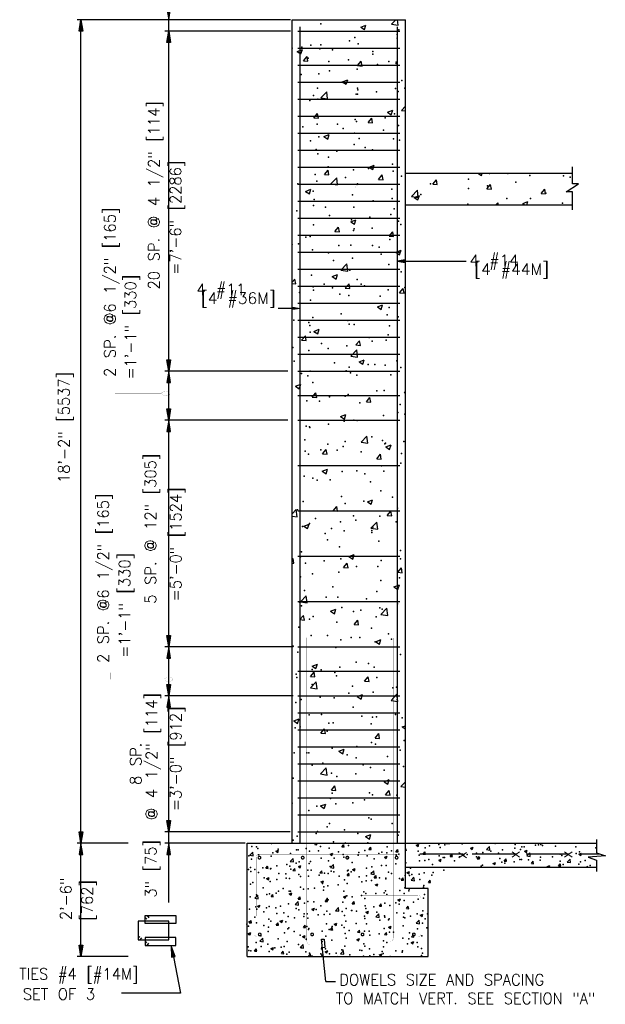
# Model space of a CAD drawing. Extents: x 0 to 354, y 0 to 250.
# Tile 4 of 7: x 136 to 201, y 86 to 194. Entities that reach past the tile are written whole.
import ezdxf
from ezdxf.enums import TextEntityAlignment as Align

# ---------------------------------------------------------------- set-up
doc = ezdxf.new("R2010")
doc.units = 0
doc.header["$MEASUREMENT"] = 0
doc.layers.get('0').update_dxf_attribs({"linetype": 'CONTINUOUS'})
for name, color, linetype in [('DIM', 7, 'CONTINUOUS'), ('DWG-LINES', 7, 'CONTINUOUS'), ('HATCH', 7, 'CONTINUOUS'), ('REBAR', 7, 'CONTINUOUS'), ('SYMBOLS', 7, 'CONTINUOUS'), ('TEXT', 7, 'CONTINUOUS')]:
    doc.layers.add(name, color=color, linetype=linetype)
doc.styles.add('TXT_SHX', font='txt.shx')

# ---------------------------------------------------------------- blocks, each defined once
blk = doc.blocks.new('TIE_1')
at = {"layer": 'DWG-LINES', "color": 7, "linetype": 'CONTINUOUS'}
for points in [[(2.483, 7.3281), (2.0542, 7.7971), (2.0542, 8.2704), (2.7203, 8.2704), (10.1815, 8.2704), (10.1815, 6.1836), (2.0542, 6.1836), (2.0542, 7.3128), (2.0542, 8.2704), (2.5676, 8.2704), (2.9984, 7.7125)], [(0.6614, 2.7862), (0.2326, 2.3172), (0.2326, 1.844), (0.8988, 1.844), (2.8879, 1.844), (8.3599, 1.844), (8.3599, 6.8311), (0.2326, 6.8311), (0.2326, 4.0648), (0.2326, 2.8016), (0.2326, 1.844), (0.746, 1.844), (1.1768, 2.4018)], [(2.483, 1.3469), (2.0542, 0.878), (2.0542, 0.4047), (2.7203, 0.4047), (10.1815, 0.4047), (10.1815, 2.4914), (2.0542, 2.4914), (2.0542, 1.3623), (2.0542, 0.4047), (2.5676, 0.4047), (2.9984, 0.9625)]]:
    blk.add_lwpolyline(points, dxfattribs=at)
blk = doc.blocks.new('REBAR')
at = {"color": 7, "linetype": 'CONTINUOUS', "const_width": 0.01378}
blk.add_lwpolyline([(-0.014553, 0, 1), (0.014553, 0, 1)], format="xyb", close=True, dxfattribs=at)

msp = doc.modelspace()

# ---------------------------------------------------------------- hatches: boundary and pattern name
at = {"layer": 'DIM', "linetype": 'CONTINUOUS'}
for points in [[(153.12, 195.41), (152.71, 195.41), (152.91, 194.16)], [(143.44, 192.92), (143.02, 192.92), (143.23, 194.17)], [(153.12, 191.67), (152.71, 191.67), (152.91, 192.92)], [(152.71, 156.68), (153.12, 156.68), (152.91, 155.43)], [(152.71, 154.18), (153.12, 154.18), (152.91, 155.43)], [(152.71, 151.26), (153.12, 151.26), (152.91, 150.01)], [(152.71, 148.76), (153.12, 148.76), (152.91, 150.01)], [(152.71, 126.27), (153.12, 126.27), (152.91, 125.02)], [(152.71, 123.77), (153.12, 123.77), (152.91, 125.02)], [(152.71, 120.85), (153.12, 120.85), (152.91, 119.6)], [(152.71, 118.35), (153.12, 118.35), (152.91, 119.6)], [(152.71, 105.85), (153.12, 105.85), (152.91, 104.6)], [(143.02, 104.6), (143.44, 104.6), (143.23, 103.35)], [(143.02, 102.1), (143.44, 102.1), (143.23, 103.35)], [(152.71, 102.1), (153.12, 102.1), (152.91, 103.35)], [(143.02, 92.11), (143.44, 92.11), (143.23, 90.86)]]:
    msp.add_hatch(color=7, dxfattribs=at).paths.add_polyline_path(points)
at = {"layer": 'TEXT', "linetype": 'CONTINUOUS'}
for points in [[(178.97, 167.41), (178.97, 167.69), (178.14, 167.55)], [(166.58, 162.2), (166.58, 162.48), (167.41, 162.34)], [(153.23, 90.76), (153.63, 90.84), (153.19, 92.03)]]:
    msp.add_hatch(color=7, dxfattribs=at).paths.add_polyline_path(points)

# ---------------------------------------------------------------- linework, layer by layer
at = {"layer": 'DIM', "color": 7, "linetype": 'CONTINUOUS'}
for p, q in [((152.91, 192.92), (152.91, 198.68)), ((153.69, 194.17), (142.81, 194.17)), ((143.23, 104.19), (143.23, 194.17)), ((166.34, 194.17), (152.5, 194.17)), ((166.34, 192.92), (152.5, 192.92)), ((152.91, 156.26), (152.91, 192.92)), ((166.06, 155.43), (152.5, 155.43)), ((152.91, 150.01), (152.91, 155.43)), ((166.06, 150.01), (152.5, 150.01)), ((166.06, 150.01), (152.5, 150.01)), ((152.91, 125.85), (152.91, 149.18)), ((166.63, 125.02), (152.5, 125.02)), ((166.06, 125.02), (152.5, 125.02)), ((152.91, 119.6), (152.91, 125.02)), ((166.06, 119.6), (152.5, 119.6)), ((166.63, 119.6), (152.5, 119.6)), ((152.91, 105.44), (152.91, 118.77)), ((166.31, 104.6), (152.5, 104.6)), ((159.6, 104.6), (152.5, 104.6)), ((152.91, 96.82), (152.91, 104.6)), ((148.45, 103.35), (142.81, 103.35)), ((143.23, 90.86), (143.23, 103.35)), ((161.36, 103.35), (152.5, 103.35)), ((148.45, 90.86), (142.81, 90.86))]:
    msp.add_line(p, q, dxfattribs=at)
for points in [[(153.12, 195.41), (152.71, 195.41), (152.91, 194.16)], [(143.44, 192.92), (143.02, 192.92), (143.23, 194.17)], [(153.12, 191.67), (152.71, 191.67), (152.91, 192.92)], [(152.71, 156.68), (153.12, 156.68), (152.91, 155.43)], [(152.71, 154.18), (153.12, 154.18), (152.91, 155.43)], [(152.71, 151.26), (153.12, 151.26), (152.91, 150.01)], [(152.71, 148.76), (153.12, 148.76), (152.91, 150.01)], [(152.71, 126.27), (153.12, 126.27), (152.91, 125.02)], [(152.71, 123.77), (153.12, 123.77), (152.91, 125.02)], [(152.71, 120.85), (153.12, 120.85), (152.91, 119.6)], [(152.71, 118.35), (153.12, 118.35), (152.91, 119.6)], [(152.71, 105.85), (153.12, 105.85), (152.91, 104.6)], [(143.02, 104.6), (143.44, 104.6), (143.23, 103.35)], [(143.02, 102.1), (143.44, 102.1), (143.23, 103.35)], [(152.71, 102.1), (153.12, 102.1), (152.91, 103.35)], [(143.02, 92.11), (143.44, 92.11), (143.23, 90.86)]]:
    msp.add_lwpolyline(points, close=True, dxfattribs=at)
at = {"layer": 'DWG-LINES', "color": 7, "linetype": 'CONTINUOUS'}
for p, q in [((166.55, 103.35), (166.55, 194.17)), ((166.55, 194.17), (179.05, 194.17)), ((179.05, 177.25), (197.47, 177.25)), ((179.05, 173.76), (197.47, 173.76)), ((161.56, 103.35), (200.19, 103.35)), ((161.56, 90.86), (161.56, 103.35)), ((179.05, 100.72), (200.13, 100.72))]:
    msp.add_line(p, q, dxfattribs=at)
msp.add_lwpolyline([(161.56, 90.86), (181.54, 90.86), (181.54, 98.35), (179.05, 98.35), (179.05, 176.38), (179.05, 194.17)], dxfattribs=at)
at = {"layer": 'HATCH', "color": 7, "linetype": 'CONTINUOUS'}
for p, q in [((174.1, 193.37), (174.68, 193.59)), ((174.1, 193.37), (174.51, 193.09)), ((174.51, 193.09), (174.68, 193.59)), ((177.49, 193.68), (177.96, 194.16)), ((177.49, 193.68), (178.24, 193.56)), ((178.24, 193.56), (178.17, 194.16)), ((167.1, 190.68), (167.68, 190.9)), ((167.1, 190.68), (167.51, 190.4)), ((167.51, 190.4), (167.68, 190.9)), ((167.78, 189.63), (168.18, 190.11)), ((168.28, 189.59), (168.18, 190.11)), ((167.78, 189.63), (168.28, 189.59)), ((173.76, 189.11), (174.16, 189.59)), ((173.76, 189.11), (174.25, 189.07)), ((174.25, 189.07), (174.16, 189.59)), ((172.07, 187.33), (172.66, 187.55)), ((172.07, 187.33), (172.49, 187.05)), ((172.49, 187.05), (172.66, 187.55)), ((169.71, 185.56), (170.36, 186.24)), ((170.45, 185.44), (170.36, 186.24)), ((169.71, 185.56), (170.45, 185.44)), ((178.6, 184.18), (179.03, 184.63)), ((168.94, 183.37), (169.34, 183.84)), ((169.43, 183.32), (169.34, 183.84)), ((177.05, 183.97), (177.63, 184.2)), ((177.05, 183.97), (177.46, 183.69)), ((177.46, 183.69), (177.63, 184.2)), ((178.6, 184.18), (179.03, 184.11)), ((168.94, 183.37), (169.43, 183.32)), ((174.91, 182.84), (175.31, 183.32)), ((174.91, 182.84), (175.41, 182.8)), ((175.41, 182.8), (175.31, 183.32)), ((170.04, 181.28), (170.63, 181.51)), ((170.46, 181), (170.63, 181.51)), ((170.04, 181.28), (170.46, 181)), ((175.02, 177.93), (175.6, 178.15)), ((175.43, 177.65), (175.6, 178.15)), ((170.09, 177.1), (170.49, 177.58)), ((170.09, 177.1), (170.59, 177.05)), ((170.59, 177.05), (170.49, 177.58)), ((175.02, 177.93), (175.43, 177.65)), ((176.07, 176.57), (176.47, 177.05)), ((176.57, 176.53), (176.47, 177.05)), ((187.02, 177.24), (187.41, 176.98)), ((187.41, 176.98), (187.49, 177.24)), ((170.81, 176.06), (171.46, 176.74)), ((170.81, 176.06), (171.55, 175.95)), ((171.55, 175.95), (171.46, 176.74)), ((176.07, 176.57), (176.57, 176.53)), ((182.05, 176.05), (182.45, 176.53)), ((182.05, 176.05), (182.54, 176.01)), ((182.54, 176.01), (182.45, 176.53)), ((188.02, 175.53), (188.42, 176.01)), ((188.52, 175.49), (188.42, 176.01)), ((168.02, 175.24), (168.6, 175.47)), ((168.02, 175.24), (168.43, 174.96)), ((168.43, 174.96), (168.6, 175.47)), ((179.7, 174.69), (180.35, 175.36)), ((180.44, 174.57), (180.35, 175.36)), ((188.02, 175.53), (188.52, 175.49)), ((194, 175.01), (194.4, 175.49)), ((194, 175.01), (194.5, 174.96)), ((194.5, 174.96), (194.4, 175.48)), ((179.7, 174.69), (180.44, 174.57)), ((179.99, 174.58), (180.57, 174.8)), ((179.99, 174.58), (180.41, 174.3)), ((180.41, 174.3), (180.57, 174.8)), ((189.02, 173.75), (189.24, 173.98)), ((189.27, 173.75), (189.25, 173.98)), ((191.97, 173.91), (192.55, 174.13)), ((191.97, 173.91), (192.2, 173.75)), ((192.42, 173.75), (192.55, 174.13)), ((172.99, 171.89), (173.57, 172.11)), ((172.99, 171.89), (173.4, 171.61)), ((173.41, 171.61), (173.57, 172.11)), ((171.25, 170.83), (171.65, 171.31)), ((171.25, 170.83), (171.75, 170.79)), ((171.75, 170.79), (171.65, 171.31)), ((177.23, 170.31), (177.63, 170.79)), ((177.72, 170.26), (177.63, 170.79)), ((166.54, 169.41), (166.57, 169.42)), ((166.54, 169.32), (166.57, 169.42)), ((177.23, 170.31), (177.72, 170.26)), ((177.96, 168.53), (178.55, 168.76)), ((177.96, 168.53), (178.38, 168.25)), ((178.38, 168.25), (178.55, 168.76)), ((171.92, 166.57), (172.57, 167.25)), ((171.92, 166.57), (172.66, 166.45)), ((172.66, 166.45), (172.57, 167.25)), ((166.54, 165.22), (166.83, 165.56)), ((166.54, 165.08), (166.93, 165.04)), ((166.93, 165.04), (166.83, 165.56)), ((170.96, 165.85), (171.55, 166.07)), ((170.96, 165.85), (171.38, 165.57)), ((171.38, 165.57), (171.55, 166.07)), ((172.4, 164.56), (172.81, 165.04)), ((172.4, 164.56), (172.9, 164.52)), ((172.9, 164.52), (172.81, 165.04)), ((178.38, 164.04), (178.78, 164.52)), ((178.38, 164.04), (178.88, 164)), ((178.88, 164), (178.78, 164.52)), ((175.94, 162.49), (176.52, 162.72)), ((175.94, 162.49), (176.35, 162.21)), ((176.35, 162.21), (176.52, 162.72)), ((168.94, 159.8), (169.52, 160.03)), ((168.94, 159.8), (169.35, 159.52)), ((169.35, 159.52), (169.52, 160.03)), ((167.58, 158.82), (167.99, 159.3)), ((167.58, 158.82), (168.08, 158.78)), ((168.08, 158.78), (167.99, 159.3)), ((173.56, 158.3), (173.96, 158.77)), ((174.06, 158.25), (173.96, 158.77)), ((173.02, 157.07), (173.67, 157.75)), ((173.56, 158.3), (174.06, 158.25)), ((173.76, 156.96), (173.67, 157.75)), ((173.02, 157.07), (173.76, 156.96)), ((173.91, 156.45), (174.49, 156.67)), ((173.91, 156.45), (174.32, 156.17)), ((174.32, 156.17), (174.49, 156.67)), ((166.91, 153.76), (167.49, 153.99)), ((166.91, 153.76), (167.32, 153.48)), ((167.32, 153.48), (167.49, 153.99)), ((178.88, 153.09), (179.03, 153.15)), ((168.74, 152.55), (169.14, 153.03)), ((168.74, 152.55), (169.24, 152.51)), ((169.24, 152.51), (169.14, 153.03)), ((174.72, 152.03), (175.12, 152.51)), ((175.22, 151.98), (175.12, 152.51)), ((178.88, 153.09), (179.03, 152.99)), ((174.72, 152.03), (175.22, 151.99)), ((171.88, 150.41), (172.47, 150.63)), ((171.88, 150.41), (172.3, 150.13)), ((172.3, 150.13), (172.47, 150.63)), ((174.13, 147.58), (174.77, 148.25)), ((174.87, 147.46), (174.77, 148.25)), ((169.9, 146.28), (170.3, 146.76)), ((170.4, 146.24), (170.3, 146.76)), ((174.13, 147.58), (174.87, 147.46)), ((176.86, 147.05), (177.44, 147.28)), ((176.86, 147.05), (177.27, 146.77)), ((177.27, 146.77), (177.44, 147.28)), ((169.9, 146.28), (170.4, 146.24)), ((175.87, 145.76), (176.27, 146.24)), ((175.87, 145.76), (176.37, 145.72)), ((176.37, 145.72), (176.27, 146.24)), ((169.85, 144.37), (170.44, 144.59)), ((170.27, 144.09), (170.44, 144.59)), ((169.85, 144.37), (170.27, 144.09)), ((174.83, 141.01), (175.41, 141.23)), ((175.24, 140.73), (175.41, 141.23)), ((166.54, 139.67), (166.99, 140.14)), ((167.08, 139.35), (166.99, 140.14)), ((171.05, 140.02), (171.45, 140.5)), ((171.55, 139.97), (171.45, 140.5)), ((174.83, 141.01), (175.24, 140.73)), ((166.54, 139.43), (167.08, 139.35)), ((171.05, 140.02), (171.55, 139.97)), ((177.03, 139.49), (177.43, 139.97)), ((177.03, 139.49), (177.53, 139.45)), ((177.53, 139.45), (177.43, 139.97)), ((167.83, 138.32), (168.41, 138.55)), ((167.83, 138.32), (168.24, 138.04)), ((168.24, 138.04), (168.41, 138.55)), ((175.23, 138.08), (175.88, 138.76)), ((175.23, 138.08), (175.97, 137.97)), ((175.97, 137.97), (175.88, 138.76)), ((166.54, 134.63), (166.63, 134.75)), ((166.73, 134.23), (166.63, 134.75)), ((172.8, 134.97), (173.38, 135.19)), ((172.8, 134.97), (173.22, 134.69)), ((173.22, 134.69), (173.38, 135.19)), ((166.54, 134.25), (166.73, 134.23)), ((172.21, 133.75), (172.61, 134.23)), ((172.21, 133.75), (172.71, 133.71)), ((172.71, 133.71), (172.61, 134.23)), ((178.19, 133.23), (178.59, 133.71)), ((178.68, 133.18), (178.59, 133.71)), ((178.19, 133.23), (178.68, 133.18)), ((177.77, 131.61), (178.36, 131.84)), ((177.77, 131.61), (178.19, 131.33)), ((178.19, 131.33), (178.36, 131.84)), ((167.44, 129.97), (168.09, 130.64)), ((168.18, 129.85), (168.09, 130.64)), ((167.44, 129.97), (168.18, 129.85)), ((176.33, 128.59), (176.98, 129.26)), ((177.08, 128.47), (176.98, 129.26)), ((167.39, 128.01), (167.79, 128.48)), ((167.89, 127.96), (167.79, 128.48)), ((170.77, 128.93), (171.36, 129.15)), ((170.77, 128.93), (171.19, 128.65)), ((171.19, 128.65), (171.36, 129.15)), ((176.33, 128.59), (177.08, 128.47)), ((167.39, 128.01), (167.89, 127.96)), ((173.37, 127.48), (173.77, 127.96)), ((173.37, 127.48), (173.86, 127.44)), ((173.86, 127.44), (173.77, 127.96)), ((175.75, 125.57), (176.33, 125.8)), ((175.75, 125.57), (176.16, 125.29)), ((176.16, 125.29), (176.33, 125.8)), ((168.75, 122.88), (169.33, 123.11)), ((168.75, 122.88), (169.16, 122.61)), ((169.16, 122.61), (169.33, 123.11)), ((168.55, 121.74), (168.95, 122.22)), ((168.55, 121.74), (169.04, 121.69)), ((169.04, 121.69), (168.95, 122.22)), ((174.52, 121.22), (174.92, 121.69)), ((175.02, 121.17), (174.92, 121.69)), ((168.55, 120.47), (169.2, 121.15)), ((169.29, 120.36), (169.2, 121.15)), ((174.52, 121.22), (175.02, 121.17)), ((168.55, 120.47), (169.29, 120.36)), ((173.72, 119.53), (174.3, 119.75)), ((173.72, 119.53), (174.13, 119.25)), ((174.13, 119.25), (174.3, 119.75)), ((177.44, 119.09), (178.09, 119.77)), ((178.18, 118.98), (178.09, 119.77)), ((177.44, 119.09), (178.18, 118.98)), ((166.72, 116.84), (167.3, 117.07)), ((166.72, 116.84), (167.13, 116.56)), ((167.13, 116.56), (167.3, 117.07)), ((178.69, 116.18), (179.03, 116.31)), ((169.7, 115.47), (170.1, 115.95)), ((169.7, 115.47), (170.2, 115.43)), ((170.2, 115.43), (170.1, 115.95)), ((175.68, 114.95), (176.08, 115.43)), ((176.18, 114.9), (176.08, 115.43)), ((178.69, 116.18), (179.03, 115.95)), ((175.68, 114.95), (176.18, 114.9)), ((171.69, 113.49), (172.28, 113.71)), ((171.69, 113.49), (172.11, 113.21)), ((172.11, 113.21), (172.28, 113.71)), ((169.65, 110.98), (170.3, 111.65)), ((169.65, 110.98), (170.39, 110.86)), ((170.39, 110.86), (170.3, 111.65)), ((176.67, 110.13), (177.25, 110.36)), ((176.67, 110.13), (177.08, 109.85)), ((177.08, 109.85), (177.25, 110.36)), ((178.54, 109.6), (179.03, 110.11)), ((170.86, 109.2), (171.26, 109.68)), ((170.86, 109.2), (171.36, 109.16)), ((171.36, 109.16), (171.26, 109.68)), ((176.83, 108.68), (177.24, 109.16)), ((176.83, 108.68), (177.33, 108.64)), ((177.33, 108.64), (177.24, 109.16)), ((178.54, 109.6), (179.03, 109.52)), ((169.66, 107.45), (170.25, 107.67)), ((170.08, 107.17), (170.25, 107.67)), ((169.66, 107.45), (170.08, 107.17)), ((174.64, 104.09), (175.22, 104.32)), ((175.05, 103.81), (175.22, 104.32)), ((169.03, 103.2), (169.15, 103.34)), ((169.03, 103.2), (169.27, 103.18)), ((169.27, 103.18), (169.24, 103.34)), ((172.01, 102.94), (172.21, 103.18)), ((172.26, 102.91), (172.21, 103.18)), ((172.35, 103.34), (172.41, 103.41)), ((172.43, 103.34), (172.41, 103.41)), ((174.4, 103.34), (174.43, 103.33)), ((174.43, 103.33), (174.43, 103.34)), ((174.64, 104.09), (175.05, 103.81)), ((180.21, 103.13), (180.5, 103.25)), ((180.42, 102.99), (180.5, 103.25)), ((183.54, 103.33), (183.56, 103.34)), ((183.54, 103.33), (183.91, 103.27)), ((183.91, 103.27), (183.9, 103.34)), ((161.86, 102.03), (162.19, 102.36)), ((162.23, 101.97), (162.19, 102.36)), ((164.73, 102.46), (165.03, 102.57)), ((164.73, 102.46), (164.94, 102.32)), ((164.94, 102.32), (165.03, 102.57)), ((170.72, 102.12), (171.01, 102.24)), ((170.72, 102.12), (170.93, 101.98)), ((170.93, 101.98), (171.01, 102.23)), ((172.01, 102.94), (172.26, 102.91)), ((175, 102.67), (175.2, 102.91)), ((175, 102.67), (175.25, 102.65)), ((175.25, 102.65), (175.2, 102.91)), ((177.99, 102.41), (178.19, 102.65)), ((177.99, 102.41), (178.24, 102.39)), ((178.24, 102.39), (178.19, 102.65)), ((180.21, 103.13), (180.42, 102.99)), ((180.98, 102.15), (181.18, 102.39)), ((180.98, 102.15), (181.23, 102.13)), ((181.23, 102.13), (181.18, 102.39)), ((183.97, 101.89), (184.17, 102.13)), ((184.21, 101.87), (184.17, 102.13)), ((186.2, 102.8), (186.49, 102.91)), ((186.2, 102.8), (186.4, 102.66)), ((186.4, 102.66), (186.49, 102.91)), ((187.99, 102.64), (188.31, 102.97)), ((187.99, 102.64), (188.36, 102.58)), ((188.36, 102.58), (188.31, 102.97)), ((192.18, 102.47), (192.47, 102.58)), ((192.18, 102.47), (192.39, 102.33)), ((192.39, 102.33), (192.47, 102.58)), ((192.43, 101.95), (192.76, 102.28)), ((192.81, 101.89), (192.76, 102.28)), ((198.17, 102.13), (198.46, 102.24)), ((198.17, 102.13), (198.38, 101.99)), ((198.38, 101.99), (198.46, 102.24)), ((161.86, 102.03), (162.23, 101.97)), ((166.31, 101.34), (166.63, 101.67)), ((166.31, 101.34), (166.68, 101.28)), ((166.68, 101.28), (166.63, 101.67)), ((176.71, 101.79), (177, 101.9)), ((176.71, 101.79), (176.92, 101.65)), ((176.92, 101.65), (177, 101.9)), ((182.7, 101.46), (182.99, 101.57)), ((182.7, 101.46), (182.9, 101.32)), ((182.9, 101.32), (182.99, 101.57)), ((183.97, 101.89), (184.21, 101.87)), ((186.95, 101.63), (187.15, 101.87)), ((186.95, 101.63), (187.2, 101.61)), ((187.2, 101.61), (187.15, 101.87)), ((188.68, 101.12), (188.97, 101.23)), ((188.68, 101.12), (188.89, 100.98)), ((188.89, 100.98), (188.97, 101.23)), ((189.94, 101.37), (190.14, 101.61)), ((189.94, 101.37), (190.19, 101.35)), ((190.19, 101.35), (190.14, 101.61)), ((192.43, 101.95), (192.81, 101.89)), ((192.93, 101.11), (193.13, 101.35)), ((192.93, 101.11), (193.18, 101.08)), ((193.18, 101.08), (193.13, 101.35)), ((195.92, 100.84), (196.12, 101.08)), ((196.17, 100.82), (196.12, 101.08)), ((196.88, 101.26), (197.21, 101.6)), ((196.88, 101.26), (197.25, 101.2)), ((197.25, 101.2), (197.21, 101.6)), ((163.63, 100.59), (163.83, 100.83)), ((163.63, 100.59), (163.88, 100.56)), ((163.88, 100.56), (163.83, 100.83)), ((166.62, 100.33), (166.82, 100.56)), ((166.62, 100.33), (166.86, 100.3)), ((166.86, 100.3), (166.82, 100.56)), ((167.22, 100.78), (167.51, 100.89)), ((167.22, 100.78), (167.43, 100.64)), ((167.43, 100.64), (167.51, 100.89)), ((169.6, 100.06), (169.8, 100.3)), ((169.6, 100.06), (169.85, 100.04)), ((169.85, 100.04), (169.8, 100.3)), ((170.76, 100.65), (171.08, 100.98)), ((170.76, 100.65), (171.13, 100.59)), ((171.13, 100.59), (171.08, 100.98)), ((172.59, 99.8), (172.79, 100.04)), ((172.84, 99.78), (172.79, 100.04)), ((173.21, 100.45), (173.5, 100.56)), ((173.21, 100.45), (173.42, 100.31)), ((173.42, 100.31), (173.5, 100.56)), ((175.2, 99.96), (175.53, 100.3)), ((175.2, 99.96), (175.57, 99.9)), ((175.57, 99.9), (175.53, 100.3)), ((179.2, 100.11), (179.49, 100.22)), ((179.2, 100.11), (179.4, 99.97)), ((179.4, 99.97), (179.49, 100.22)), ((194.67, 100.79), (194.96, 100.9)), ((194.67, 100.79), (194.79, 100.71)), ((194.9, 100.71), (194.96, 100.9)), ((195.92, 100.84), (196.17, 100.82)), ((199.01, 100.71), (199.11, 100.82)), ((199.13, 100.71), (199.11, 100.82)), ((163.72, 99.44), (164.01, 99.55)), ((163.72, 99.44), (163.93, 99.3)), ((163.93, 99.3), (164.01, 99.55)), ((169.71, 99.1), (170, 99.21)), ((169.71, 99.1), (169.91, 98.96)), ((169.92, 98.96), (170, 99.21)), ((172.59, 99.8), (172.84, 99.78)), ((175.58, 99.54), (175.78, 99.78)), ((175.58, 99.54), (175.83, 99.52)), ((175.69, 98.77), (175.99, 98.88)), ((175.83, 99.52), (175.78, 99.78)), ((175.9, 98.63), (175.99, 98.88)), ((178.57, 99.28), (178.77, 99.52)), ((178.57, 99.28), (178.82, 99.26)), ((178.82, 99.26), (178.77, 99.52)), ((179.65, 99.27), (179.97, 99.61)), ((179.65, 99.27), (180.02, 99.21)), ((180.02, 99.21), (179.97, 99.61)), ((181.56, 99.02), (181.76, 99.26)), ((181.56, 99.02), (181.8, 99)), ((181.8, 99), (181.76, 99.26)), ((166.21, 97.76), (166.5, 97.87)), ((166.21, 97.76), (166.41, 97.62)), ((166.41, 97.62), (166.5, 97.87)), ((175.69, 98.77), (175.9, 98.63)), ((162.42, 97.28), (162.74, 97.62)), ((162.42, 97.28), (162.79, 97.22)), ((162.79, 97.22), (162.74, 97.62)), ((164.21, 97.45), (164.41, 97.69)), ((164.21, 97.45), (164.45, 97.43)), ((164.45, 97.43), (164.41, 97.69)), ((166.86, 96.59), (167.19, 96.93)), ((167.19, 97.19), (167.39, 97.43)), ((167.19, 97.19), (167.44, 97.17)), ((167.23, 96.53), (167.19, 96.93)), ((167.44, 97.17), (167.39, 97.43)), ((170.18, 96.93), (170.38, 97.17)), ((170.18, 96.93), (170.43, 96.91)), ((170.43, 96.91), (170.38, 97.17)), ((172.19, 97.42), (172.49, 97.54)), ((172.19, 97.42), (172.4, 97.29)), ((172.4, 97.29), (172.49, 97.54)), ((173.17, 96.67), (173.37, 96.91)), ((173.17, 96.67), (173.42, 96.65)), ((173.42, 96.65), (173.37, 96.91)), ((178.18, 97.09), (178.47, 97.2)), ((178.18, 97.09), (178.39, 96.95)), ((178.39, 96.95), (178.47, 97.2)), ((162.71, 96.41), (163, 96.53)), ((162.71, 96.41), (162.91, 96.28)), ((162.91, 96.28), (163, 96.53)), ((166.86, 96.59), (167.23, 96.53)), ((168.69, 96.08), (168.99, 96.19)), ((168.69, 96.08), (168.9, 95.94)), ((168.9, 95.94), (168.99, 96.19)), ((171.31, 95.9), (171.63, 96.24)), ((171.31, 95.9), (171.68, 95.84)), ((171.68, 95.84), (171.63, 96.24)), ((174.68, 95.75), (174.97, 95.86)), ((174.68, 95.75), (174.89, 95.61)), ((174.89, 95.61), (174.97, 95.86)), ((176.16, 96.41), (176.36, 96.65)), ((176.16, 96.41), (176.41, 96.39)), ((176.41, 96.39), (176.36, 96.65)), ((179.15, 96.15), (179.35, 96.39)), ((179.15, 96.15), (179.39, 96.12)), ((179.39, 96.12), (179.35, 96.39)), ((161.79, 94.58), (162, 94.82)), ((161.79, 94.58), (162.04, 94.56)), ((162.04, 94.56), (162, 94.82)), ((164.78, 94.32), (164.98, 94.56)), ((165.03, 94.3), (164.98, 94.56)), ((165.19, 94.74), (165.49, 94.85)), ((165.19, 94.74), (165.4, 94.6)), ((165.4, 94.6), (165.49, 94.85)), ((171.18, 94.4), (171.47, 94.52)), ((171.39, 94.26), (171.47, 94.52)), ((175.75, 95.21), (176.08, 95.55)), ((175.75, 95.21), (176.13, 95.15)), ((176.13, 95.15), (176.08, 95.55)), ((180.2, 94.52), (180.53, 94.86)), ((180.2, 94.52), (180.57, 94.46)), ((180.57, 94.46), (180.53, 94.86)), ((180.67, 95.41), (180.96, 95.53)), ((180.67, 95.41), (180.88, 95.27)), ((180.88, 95.27), (180.96, 95.53)), ((161.69, 93.39), (161.99, 93.51)), ((161.9, 93.25), (161.99, 93.51)), ((164.78, 94.32), (165.03, 94.3)), ((167.77, 94.06), (167.97, 94.3)), ((167.77, 94.06), (168.02, 94.04)), ((168.02, 94.04), (167.97, 94.3)), ((170.76, 93.8), (170.96, 94.04)), ((170.76, 93.8), (171.01, 93.78)), ((171.01, 93.77), (170.96, 94.04)), ((171.18, 94.4), (171.39, 94.26)), ((173.75, 93.54), (173.95, 93.77)), ((173.75, 93.54), (174, 93.51)), ((174, 93.51), (173.95, 93.77)), ((176.74, 93.27), (176.94, 93.51)), ((176.98, 93.25), (176.94, 93.51)), ((177.17, 94.07), (177.46, 94.18)), ((177.17, 94.07), (177.38, 93.93)), ((177.38, 93.93), (177.46, 94.18)), ((161.69, 93.39), (161.9, 93.25)), ((162.97, 92.53), (163.29, 92.87)), ((162.97, 92.53), (163.34, 92.47)), ((163.34, 92.47), (163.29, 92.87)), ((167.68, 93.06), (167.97, 93.17)), ((167.68, 93.06), (167.89, 92.92)), ((167.89, 92.92), (167.97, 93.17)), ((173.67, 92.73), (173.96, 92.84)), ((173.67, 92.73), (173.87, 92.59)), ((173.87, 92.59), (173.96, 92.84)), ((176.74, 93.27), (176.98, 93.25)), ((179.65, 92.39), (179.95, 92.51)), ((179.65, 92.39), (179.86, 92.25)), ((179.72, 93.01), (179.92, 93.25)), ((179.72, 93.01), (179.97, 92.99)), ((179.86, 92.25), (179.95, 92.5)), ((179.97, 92.99), (179.92, 93.25)), ((162.37, 91.45), (162.57, 91.69)), ((162.37, 91.45), (162.62, 91.43)), ((162.62, 91.43), (162.57, 91.69)), ((164.18, 91.72), (164.47, 91.83)), ((164.18, 91.72), (164.39, 91.58)), ((164.39, 91.58), (164.47, 91.83)), ((165.36, 91.19), (165.56, 91.43)), ((165.61, 91.16), (165.56, 91.43)), ((167.41, 91.84), (167.74, 92.18)), ((167.41, 91.84), (167.79, 91.78)), ((167.79, 91.78), (167.74, 92.18)), ((170.17, 91.38), (170.46, 91.5)), ((170.17, 91.38), (170.37, 91.24)), ((170.37, 91.24), (170.46, 91.49)), ((171.86, 91.15), (172.19, 91.49)), ((172.23, 91.09), (172.19, 91.49)), ((165.36, 91.19), (165.61, 91.16)), ((168.35, 90.92), (168.55, 91.16)), ((168.35, 90.92), (168.6, 90.9)), ((168.6, 90.9), (168.55, 91.16)), ((171.49, 90.85), (171.54, 90.9)), ((171.55, 90.85), (171.54, 90.9)), ((171.86, 91.15), (172.23, 91.09)), ((176.15, 91.05), (176.45, 91.16)), ((176.15, 91.05), (176.36, 90.91)), ((176.36, 90.91), (176.45, 91.16))]:
    msp.add_line(p, q, dxfattribs=at)
for p in [(169.69, 193.74), (178.13, 192.53), (178.3, 193.05), (167.62, 191.14), (168.58, 191.38), (169.71, 191.42), (172.87, 191.83), (173.44, 192.21), (173.8, 191.5), (178.12, 192.13), (166.55, 191.05), (169.59, 190.97), (171, 190.86), (175.43, 190.38), (175.44, 190.68), (168.3, 189.93), (170.58, 189.55), (172.75, 189.74), (175.94, 189.24), (177.2, 189.56), (178.02, 189.51), (178.02, 189.35), (167.52, 188.13), (169.49, 188.19), (170.67, 188.55), (173.69, 188.73), (178.62, 187.47), (168.9, 185.8), (169.34, 186.63), (173.59, 185.95), (173.74, 185.95), (173.76, 186.63), (173.79, 186.44), (175.83, 186.23), (177.92, 186.58), (178.23, 186.25), (178.98, 186.64), (168.48, 185.26), (169.38, 185.42), (177.82, 183.81), (169.28, 182.65), (171.55, 182.67), (173.49, 183.18), (173.64, 182.94), (176.79, 183.36), (178.27, 182.5), (167.72, 182.37), (172.16, 182.18), (173.41, 181.66), (176.61, 181.99), (168.55, 180.83), (169.47, 181.25), (173.39, 180.41), (173.92, 181.06), (177.72, 181.03), (178.37, 180.88), (169.18, 179.87), (169.36, 179.38), (171.45, 179.66), (174.6, 180.07), (175.41, 179.83), (170.55, 179), (177.62, 178.26), (169.08, 177.1), (170.51, 177.95), (173.29, 177.63), (174.95, 177.76), (177.67, 177.48), (188.3, 177.2), (190.33, 177.23), (167.17, 176.09), (169.25, 176.37), (172.41, 176.78), (173.73, 176.08), (178.59, 176.92), (181.79, 176.07), (186, 176.6), (191.22, 176.26), (192.74, 177.01), (196.49, 176.96), (197.19, 176.82), (168.87, 175.25), (173.19, 174.86), (177.52, 175.48), (180.72, 174.88), (185.98, 175.57), (188.07, 175.85), (194.51, 175.04), (168.98, 174.33), (175.48, 174.19), (177.56, 174.47), (185.9, 173.83), (190.23, 174.46), (192.83, 174.45), (196.38, 173.95), (167.06, 173.08), (168.88, 173.69), (170.22, 173.5), (173.33, 173.5), (177.41, 172.71), (177.78, 173.31), (170.64, 172.57), (173.09, 172.09), (175.09, 172.38), (178.25, 171.94), (178.53, 171.6), (168.88, 171.55), (173.29, 170.91), (173.39, 171.11), (175.37, 171.18), (167.23, 169.45), (168.03, 170.21), (168.53, 170.28), (177.31, 169.94), (168.78, 168.78), (170.53, 168.45), (171.67, 169.27), (172.99, 169.31), (175.39, 169.28), (176.12, 169.08), (171.1, 167.62), (173.18, 167.89), (176.34, 168.31), (172.88, 166.54), (177.21, 167.16), (178.57, 166.37), (168.68, 166), (173.71, 165.53), (167.36, 164.08), (168.85, 164.7), (168.9, 164.33), (170.05, 165.01), (170.99, 164.61), (174.14, 165.02), (174.5, 164.82), (177.11, 164.39), (178.95, 164.63), (168.57, 163.23), (171.81, 163.89), (172.78, 163.76), (176.26, 163.7), (177.22, 162.43), (166.71, 161.05), (168.39, 160.77), (168.8, 161.32), (171.95, 161.74), (172.68, 160.99), (177.01, 161.62), (178.22, 161.39), (168.47, 160.46), (168.51, 159.73), (172.84, 160.59), (173.36, 160.56), (177.29, 160.4), (175.02, 159.14), (175.36, 158.73), (176.91, 158.84), (177.11, 159.42), (166.61, 158.03), (168.37, 157.68), (169.76, 158.45), (170.5, 157.9), (172.58, 158.22), (166.77, 156.52), (178.07, 156.55), (168.53, 155.4), (171.22, 156.33), (172.48, 155.44), (172.83, 155.86), (174.92, 156.13), (175.67, 156.14), (176.81, 156.07), (178.54, 155.81), (167.57, 155.16), (168.27, 154.91), (172.97, 155.21), (173.68, 154.98), (177.42, 155.02), (168.82, 154.15), (175.88, 153.26), (176.7, 153.29), (168.17, 152.14), (169.56, 152.09), (170.64, 152.57), (172.38, 152.67), (172.73, 152.85), (174.01, 151.91), (178.46, 151.72), (172.28, 149.9), (173.34, 150.01), (173.69, 149.97), (176.6, 150.52), (178.2, 150.84), (178.95, 150.67), (168.07, 149.36), (168.45, 149.28), (168.48, 149.18), (170.53, 149.56), (167.94, 147.84), (175.34, 148.18), (176.5, 147.75), (169.69, 146.72), (170.48, 147.35), (171.5, 146.69), (172.17, 147.12), (172.39, 147.65), (176.76, 147.38), (176.83, 147.46), (178.84, 147.66), (167.97, 146.59), (168.34, 146.27), (174.14, 146.53), (178.59, 146.34), (176.4, 144.97), (178.52, 145.26), (167.86, 143.82), (168.8, 143.6), (169.31, 143.4), (170.73, 143.41), (172.07, 144.35), (173.66, 144.43), (174.57, 144.09), (176.65, 144.37), (175.18, 143.22), (171.97, 141.58), (176.3, 142.2), (177.62, 141.5), (167.11, 140.12), (167.76, 141.04), (172.38, 140.81), (174.46, 141.08), (178.17, 140.29), (169.11, 139.15), (173.32, 139.46), (176.2, 139.43), (167.66, 138.27), (168.46, 138.62), (170.86, 138.04), (171.87, 138.8), (173.55, 138.97), (175.42, 138.21), (178, 138.78), (170.18, 137.52), (172.27, 137.8), (175.31, 137.85), (175.31, 137.63), (170.45, 136.8), (171.77, 136.03), (176.1, 136.65), (167.45, 134.92), (167.56, 135.49), (171.9, 134.73), (173.23, 134.93), (178.49, 134.71), (178.5, 135.62), (167.99, 134.24), (170.08, 134.51), (173.63, 133.88), (176, 133.88), (176.34, 134.54), (167.46, 132.72), (168.78, 133.05), (171.67, 133.25), (178.39, 132.61), (171.04, 131.64), (176.3, 132.33), (167.89, 131.22), (170.27, 130.47), (171.57, 130.48), (175.89, 131.11), (167.36, 129.95), (167.58, 129.54), (172.03, 129.35), (174.72, 130.29), (176.2, 129.32), (178.15, 129.74), (168.85, 128.35), (173.29, 128.91), (174.11, 129.05), (175.79, 128.33), (176.48, 129.17), (167.26, 127.17), (168.43, 128.07), (171.47, 127.71), (175.29, 127.08), (168.62, 126.24), (170.43, 126.24), (173.06, 126.05), (174.01, 126.03), (177.16, 126.45), (166.66, 125.07), (171.36, 124.93), (171.92, 125.76), (175.69, 125.56), (177.51, 125.86), (167.16, 124.4), (178.47, 124.16), (171.81, 122.75), (173.61, 123.33), (174.97, 123.16), (175.59, 122.78), (166.99, 121.98), (168.75, 122.49), (169.73, 122.47), (171.26, 122.16), (171.44, 121.79), (167.05, 121.63), (168.75, 120.86), (173.2, 120.67), (175.89, 121.61), (178.04, 120.57), (172.78, 119.88), (175.49, 120.01), (177.65, 120.49), (166.95, 118.85), (167.54, 119.19), (169.62, 119.46), (171.16, 119.39), (178.13, 119.19), (168.41, 117.52), (169.78, 117.56), (173.27, 118.36), (174.23, 117.37), (177.93, 117.56), (170.59, 116.59), (171.06, 116.61), (175.26, 116.53), (175.39, 117.24), (175.85, 117.28), (178.68, 117.18), (166.85, 116.08), (167.43, 116.18), (170.4, 115.69), (175.29, 114.46), (175.74, 114.27), (178.9, 114.69), (166.75, 113.31), (168.16, 113.3), (168.39, 113.31), (170.96, 113.84), (172.61, 113.11), (173.66, 114), (178.44, 113.61), (168.73, 111.94), (169.92, 112.18), (173.59, 112.78), (174.37, 111.99), (177.06, 112.92), (170.86, 111.06), (173.55, 110.99), (175.18, 111.69), (176.7, 111.4), (178.81, 111.81), (166.65, 110.53), (171.46, 110.71), (170.95, 108.88), (175.08, 108.92), (175.4, 108.69), (178.1, 108.64), (166.55, 107.76), (170.76, 108.29), (171.36, 107.7), (173.24, 107.81), (174.51, 108.12), (168.38, 106.97), (169.27, 107.43), (170.65, 105.52), (174.98, 106.14), (175.24, 105.98), (177.58, 105.52), (169.17, 104.41), (169.33, 104.62), (170.38, 105.14), (172.32, 104.83), (173.78, 104.43), (164.26, 103.3), (166.64, 103.69), (167.08, 104.14), (171.09, 103.5), (172.28, 103.32), (174.88, 103.37), (178.22, 104.24), (182.73, 103.2), (185.29, 103.28), (188.93, 103.31), (191.15, 103.21), (193.98, 103.19), (162.09, 102.99), (162.6, 102.93), (162.76, 102.78), (164.4, 102.29), (164.98, 102.69), (166.34, 102.21), (167.03, 102.63), (167.2, 102.6), (168.07, 102.77), (168.45, 102.48), (169.43, 102.5), (169.65, 102.98), (170.61, 102.79), (171.65, 102.41), (172.15, 102.11), (172.75, 103.08), (173.88, 102.31), (174.57, 102.53), (176.1, 102.22), (176.43, 102.37), (176.97, 102.28), (177, 102.95), (177.48, 102.51), (178.32, 102.13), (179.05, 102.72), (179.11, 102.57), (180.43, 102.45), (181.21, 102.84), (181.69, 103.06), (182.86, 102.87), (183.38, 103.15), (185.84, 102.11), (186.88, 102.25), (187.57, 102.32), (188.46, 102.46), (189.31, 102.24), (189.73, 102.63), (191.09, 102.8), (191.74, 102.66), (191.87, 102.93), (192.14, 102.94), (193.37, 103.12), (193.71, 103.15), (194.17, 103.08), (195.6, 103.03), (196.09, 102.12), (197.82, 102.93), (197.87, 102.2), (198.23, 102.41), (200.05, 102.84), (161.77, 101.94), (162.04, 101.6), (162.82, 102.08), (164.21, 101.92), (166.97, 101.13), (167.29, 101.28), (168.4, 101.09), (168.55, 101.34), (169.72, 101.7), (170.56, 101.4), (171.18, 101.68), (172.23, 101.82), (172.7, 101.7), (173.14, 101.2), (173.8, 102.03), (174.81, 101.96), (175.57, 101.62), (177.96, 101.08), (178, 102.03), (179.06, 101.18), (180.55, 102.03), (180.59, 101.42), (181.16, 101.45), (181.63, 101.56), (182.77, 101.94), (183.21, 101.77), (183.33, 101.76), (184.45, 101.41), (185, 101.84), (185.46, 102.05), (186.88, 101.83), (187.22, 101.75), (189.44, 101.66), (189.68, 101.25), (190, 101.16), (191.04, 101.3), (191.67, 101.56), (191.82, 101.54), (192.62, 101.51), (193.89, 101.47), (193.93, 101.81), (195.25, 101.85), (196.12, 101.37), (196.29, 101.99), (196.43, 101.01), (198.18, 101.03), (198.34, 101.28), (198.86, 101.43), (161.72, 100.44), (161.95, 100.66), (161.99, 100.22), (162.43, 100.45), (162.82, 100.1), (163.3, 100.64), (164.16, 100.53), (164.17, 100.56), (164.86, 100.86), (165.05, 100), (165.85, 99.95), (165.93, 100.99), (166.29, 100.82), (166.39, 100.47), (168.28, 100.37), (168.62, 100.37), (170.09, 100.04), (170.51, 100.02), (170.71, 100.78), (170.84, 100.28), (171.13, 100.18), (172.65, 100.31), (172.71, 100.38), (173.06, 100.19), (174.75, 100.58), (175.29, 100.09), (175.34, 100.73), (176.38, 100.87), (176.92, 100.89), (177.16, 100.16), (177.51, 100), (179.59, 100.58), (180.54, 99.92), (181.11, 100.06), (182.02, 100.99), (182.11, 100.12), (183.28, 100.37), (187.37, 100.81), (187.52, 100.93), (196.04, 100.73), (199.41, 100.9), (161.94, 98.83), (162.2, 99), (163.43, 99.53), (164.1, 99.14), (164.83, 99.35), (165.88, 99.48), (166.24, 99.44), (167.27, 99.91), (167.46, 99.69), (168.35, 99.7), (169.5, 99.81), (169.88, 98.91), (171.72, 99.72), (172.31, 99.32), (172.6, 98.92), (173.94, 99.63), (174.24, 99.09), (174.7, 99.19), (174.73, 99.74), (175.29, 99.22), (176.17, 99.53), (176.86, 99.43), (176.87, 99.5), (178.39, 99.44), (179.01, 99.79), (179.49, 99.78), (179.74, 99.9), (180.62, 99.34), (181.96, 99.81), (163.34, 98.44), (164.05, 97.76), (164.78, 97.84), (165.02, 98.07), (165.56, 98.35), (166.19, 98.05), (166.36, 98.05), (167.45, 98.49), (167.79, 98.26), (168.3, 98.32), (168.99, 98.4), (170.01, 98.16), (170.03, 98.53), (170.46, 98.63), (171.61, 98.74), (172.24, 98.07), (174.46, 97.97), (174.65, 97.8), (175.77, 97.79), (176.68, 97.88), (176.82, 98.11), (178.4, 98.14), (178.91, 97.79), (178.96, 98.41), (179.42, 98.09), (179.44, 98.27), (181.02, 98.48), (181.06, 98.67), (161.89, 97.44), (162.59, 97.66), (163.74, 97.7), (166.14, 96.66), (167.89, 96.75), (168.25, 96.93), (168.94, 96.89), (170.41, 97.24), (170.52, 97.1), (172.13, 96.84), (172.55, 97.54), (173.15, 97.44), (174.19, 97.58), (174.56, 97.26), (176.77, 96.73), (176.99, 97.67), (177.99, 96.76), (178.91, 97.02), (179.92, 96.84), (180.42, 97.18), (181.01, 97.29), (181.13, 97.69), (161.84, 96.06), (162.53, 96.31), (162.64, 96.06), (163.41, 95.76), (163.69, 96.2), (164, 96.37), (164.75, 96.22), (164.84, 95.59), (165.26, 96.41), (165.63, 95.66), (166.98, 96.13), (167.27, 96), (169.2, 96.03), (169.7, 96.42), (170.36, 95.86), (171.42, 95.94), (172.05, 95.8), (172.5, 96.15), (173.09, 95.94), (173.13, 95.92), (173.65, 95.84), (174.6, 96.42), (174.67, 96.15), (175.56, 96.34), (175.87, 95.75), (177.3, 96.49), (178.1, 95.66), (178.34, 96.63), (178.85, 95.63), (180.96, 95.9), (161.79, 94.67), (162.41, 95.17), (162.59, 94.56), (163.95, 94.98), (164.17, 94.76), (165.84, 94.67), (166.09, 95.28), (166.8, 95.11), (167.84, 95.25), (167.86, 95.57), (168.2, 95.54), (168.27, 95.09), (169.42, 95.45), (170.08, 95.47), (170.7, 95.51), (172.3, 95.38), (172.45, 94.76), (173.58, 94.5), (174.53, 95.29), (174.55, 95.03), (176.21, 94.85), (176.72, 95.34), (176.75, 95.19), (177.15, 94.88), (177.25, 94.99), (178.83, 95.19), (178.97, 95.1), (179.58, 95.3), (180.32, 95.56), (180.91, 94.51), (181.2, 95), (181.46, 95.54), (161.55, 94.42), (161.7, 94.2), (163.41, 94.26), (163.9, 93.6), (163.92, 94.1), (165.7, 93.47), (166.04, 93.89), (166.15, 94.01), (166.75, 93.6), (168.15, 94.16), (168.32, 93.81), (168.37, 93.92), (169.86, 93.63), (170.31, 94.47), (170.6, 93.82), (170.95, 94.16), (172, 94.29), (172.29, 94.05), (172.82, 93.73), (174.5, 93.64), (174.72, 94.47), (175.04, 93.63), (176.67, 93.95), (177.27, 93.54), (177.73, 93.55), (178.8, 94.25), (179.49, 93.45), (180.36, 93.9), (181.4, 94.03), (161.74, 93.28), (162.57, 92.38), (163.07, 93.12), (165, 92.8), (165.99, 92.5), (167.43, 93.22), (168.09, 92.77), (169.86, 92.51), (170.26, 93.08), (170.9, 92.65), (172.4, 93.38), (172.48, 92.86), (175.11, 93.21), (176.15, 93.34), (176.61, 92.57), (176.98, 92.4), (178.75, 92.86), (179.41, 92.81), (180.31, 92.39), (180.86, 93.13), (161.69, 91.9), (161.77, 91.51), (161.98, 91.48), (163.11, 91.97), (163.85, 92.21), (163.99, 91.41), (164.61, 91.82), (165.34, 91.88), (165.65, 91.96), (166.22, 91.32), (167.23, 92.17), (167.56, 91.79), (168.04, 91.38), (168.44, 91.23), (169.78, 91.69), (170.21, 91.69), (172.01, 91.6), (172.12, 91.56), (172.35, 91.99), (174.01, 91.56), (174.23, 91.5), (174.45, 92.25), (174.55, 91.98), (175.06, 91.7), (176.46, 91.41), (176.63, 91.91), (177.98, 91.48), (178.68, 91.32), (178.7, 91.47), (179.27, 92.25), (180.41, 91.9), (180.81, 91.74), (165.94, 91.12), (168.76, 90.87), (169.69, 91.15), (169.81, 91.01), (170.66, 91.13), (171.38, 91.22), (172.89, 91.04), (174.4, 90.87), (175.11, 90.94), (175.55, 91.07), (176.56, 91.18), (177.33, 90.85), (180.79, 90.96), (180.9, 91.22)]:
    msp.add_point(p, dxfattribs=at)
at = {"layer": 'REBAR', "color": 7, "linetype": 'CONTINUOUS'}
for p, q in [((167.41, 103.35), (167.41, 193.38)), ((178.14, 103.35), (178.14, 193.38)), ((167.17, 192.92), (178.42, 192.92)), ((167.17, 191.05), (178.42, 191.05)), ((167.17, 189.17), (178.42, 189.17)), ((167.17, 187.3), (178.42, 187.3)), ((167.17, 185.42), (178.42, 185.42)), ((167.17, 183.55), (178.42, 183.55)), ((167.17, 181.67), (178.42, 181.67)), ((167.17, 179.8), (178.42, 179.8)), ((167.17, 177.93), (178.42, 177.93)), ((167.17, 176.05), (178.42, 176.05)), ((167.17, 174.18), (178.42, 174.18)), ((167.17, 172.3), (178.42, 172.3)), ((167.17, 170.43), (178.42, 170.43)), ((167.17, 168.55), (178.42, 168.55)), ((167.17, 166.68), (178.42, 166.68)), ((167.17, 164.8), (178.42, 164.8)), ((167.17, 162.93), (178.42, 162.93)), ((167.17, 161.05), (178.42, 161.05)), ((167.17, 159.18), (178.42, 159.18)), ((167.17, 157.3), (178.42, 157.3)), ((167.17, 155.43), (178.42, 155.43)), ((167.17, 152.72), (178.42, 152.72)), ((167.17, 150.01), (178.42, 150.01)), ((167.17, 145.01), (178.42, 145.01)), ((167.17, 140.01), (178.42, 140.01)), ((167.17, 135.02), (178.42, 135.02)), ((167.17, 130.02), (178.42, 130.02)), ((167.17, 125.02), (178.42, 125.02)), ((167.17, 122.31), (178.42, 122.31)), ((167.17, 119.6), (178.42, 119.6)), ((167.17, 117.73), (178.42, 117.73)), ((167.17, 115.85), (178.42, 115.85)), ((167.17, 113.98), (178.42, 113.98)), ((167.17, 112.1), (178.42, 112.1)), ((167.17, 110.23), (178.42, 110.23)), ((167.17, 108.35), (178.42, 108.35)), ((167.17, 106.48), (178.42, 106.48)), ((167.17, 104.6), (178.42, 104.6)), ((180.61, 102.17), (185.41, 102.17)), ((186.38, 102.17), (191.27, 102.17)), ((192.36, 102.17), (197.09, 102.17)), ((198.19, 102.17), (200.42, 102.17))]:
    msp.add_line(p, q, dxfattribs=at)
at = {"layer": 'REBAR', "color": 7, "linetype": 'CONTINUOUS', "const_width": 0.0138}
for points in [[(185.69, 175.95), (173.88, 175.95, 0.414214), (173.46, 175.54), (173.46, 171.75)], [(179.19, 92.11), (168.58, 92.11, -0.414214), (168.16, 92.52), (168.16, 126.02)], [(165.62, 92.52), (177.3, 92.52, 0.414214), (177.72, 92.94), (177.72, 125.97)], [(181.5, 98.44), (179.23, 98.44, -0.414214), (179.13, 98.54), (179.13, 103.33)], [(162.57, 95.32), (162.57, 101.82, -0.414214), (162.88, 102.14), (178.12, 102.14, -0.414214), (178.43, 101.82), (178.43, 95.32)], [(162.39, 99.49), (162.39, 93.31, 0.414214), (162.7, 93), (180.4, 93, 0.414214), (180.71, 93.31), (180.71, 97.3, 0.414214), (180.4, 97.61), (174.15, 97.61)]]:
    msp.add_lwpolyline(points, format="xyb", dxfattribs=at)
at = {"layer": 'SYMBOLS', "color": 7, "linetype": 'CONTINUOUS'}
for points in [[(197.47, 173.2), (197.47, 175.18), (196.75, 175.18), (198.14, 176.06), (197.47, 176.06), (197.47, 177.83), (197.47, 177.96)], [(200.13, 103.74), (200.13, 102.3), (201.09, 101.95), (199.2, 101.79), (200.13, 101.47), (200.13, 100.22)]]:
    msp.add_lwpolyline(points, dxfattribs=at)
at = {"layer": 'TEXT', "color": 7, "linetype": 'CONTINUOUS'}
for p, q in [((178.97, 167.55), (185.72, 167.55)), ((166.58, 162.34), (165, 162.34)), ((153.43, 90.8), (154.21, 86.8)), ((170.25, 88.1), (171.31, 88.1)), ((154.21, 86.8), (147.71, 86.8))]:
    msp.add_line(p, q, dxfattribs=at)
for points in [[(178.97, 167.41), (178.97, 167.69), (178.14, 167.55)], [(166.58, 162.2), (166.58, 162.48), (167.41, 162.34)], [(153.23, 90.76), (153.63, 90.84), (153.19, 92.03)]]:
    msp.add_lwpolyline(points, close=True, dxfattribs=at)
at = {"layer": 'TEXT', "color": 7, "linetype": 'CONTINUOUS', "const_width": 0.00984}
for points in [[(146.99, 153.69), (146.99, 152.95), (152.12, 152.95, 0.002407), (152.12, 152.95, 0.177361), (152.15, 152.87, 0.103702), (152.26, 152.78, 0.063893), (152.41, 152.74, 0.050067), (152.6, 152.72, 0.050067), (152.79, 152.74, 0.063893), (152.93, 152.79, 0.103702), (153.04, 152.88, 0.177361), (153.07, 152.95, 0.177361), (153.04, 153.03, 0.103702), (152.93, 153.12, 0.063893), (152.78, 153.16, 0.050067), (152.59, 153.18, 0.050067), (152.4, 153.16, 0.063893), (152.26, 153.11, 0.103702), (152.15, 153.02, 0.174879), (152.12, 152.95, 0.174879)], [(146.49, 122.16), (146.49, 121.41), (152.43, 121.41, 0.002407), (152.43, 121.41, 0.177361), (152.46, 121.33, 0.103702), (152.57, 121.25, 0.063893), (152.71, 121.2, 0.050067), (152.9, 121.18, 0.050067), (153.09, 121.21, 0.063893), (153.23, 121.26, 0.103702), (153.34, 121.34, 0.177361), (153.37, 121.42, 0.177361), (153.34, 121.5, 0.103702), (153.23, 121.58, 0.063893), (153.09, 121.63, 0.050067), (152.9, 121.65, 0.050067), (152.71, 121.63, 0.063893), (152.56, 121.58, 0.103702), (152.46, 121.49, 0.174879), (152.43, 121.41, 0.174879)]]:
    msp.add_lwpolyline(points, format="xyb", dxfattribs=at)
at = {"layer": 'TEXT', "color": 7, "linetype": 'CONTINUOUS'}
msp.add_lwpolyline([(170.25, 88.1), (169.79, 92.75), (170.05, 92.78), (170.14, 91.84), (169.75, 91.8)], dxfattribs=at)

# ---------------------------------------------------------------- block references
at = {"layer": 'DWG-LINES', "linetype": 'CONTINUOUS', "xscale": 0.4166, "yscale": 0.4166, "zscale": 0.4166}
msp.add_blockref('TIE_1', (149.46, 91.91), dxfattribs=at)
at = {"layer": 'REBAR', "linetype": 'CONTINUOUS', "xscale": 9.9984, "yscale": 9.9984, "zscale": 9.9984}
for p in [(162.93, 101.75), (167.7, 101.75), (172.62, 101.75), (178.06, 101.75), (162.96, 93.28), (168.74, 93.28), (174.3, 93.28), (179.96, 93.28)]:
    msp.add_blockref('REBAR', p, dxfattribs=at)

# ---------------------------------------------------------------- texts
at = {"layer": 'DIM', "color": 7, "linetype": 'CONTINUOUS', "style": 'TXT_SHX', "width": 0.95}
for s, height, p in [('20 SP. @ 4 1/2" [114]', 1.2498, (151.9, 174.81)), ('=7\'-6" [2286]', 1.2498, (154.29, 172.35)), ('2 SP. @6 1/2" [165]', 1.2498, (147.05, 164.11)), ('=1\'-1" [330]', 1.2498, (149.32, 160.27)), ('18\'-2" [5537]', 1.2498, (141.98, 149.2)), ('5 SP. @ 12" [305]', 1.2498, (151.53, 138.03)), ('=5\'-0" [1524]', 1.2498, (154.31, 136.31)), ('2 SP. @6 1/2" [165]', 1.2498, (146.31, 132.56)), ('=1\'-1" [330]', 1.2498, (148.67, 129.59)), ('@ 4 1/2" [114]', 1.2498, (151.64, 112.89)), ('=3\'-0" [912]', 1.2498, (154.32, 112.66)), ('8 SP. ', 1.25, (149.9, 112.64)), ('3" [75]', 1.25, (151.55, 100.51)), ('2\'-6" ', 1.25, (142.19, 97.73)), ('[762]', 1.25, (144.53, 97.04))]:
    msp.add_text(s, height=height, rotation=90, dxfattribs=at).set_placement(p, align=Align.CENTER)
at = {"layer": 'REBAR', "color": 7, "linetype": 'CONTINUOUS', "style": 'TXT_SHX'}
for p in [(185.77, 102.03), (191.63, 102.09), (197.43, 102.09)]:
    msp.add_text('x', height=1.25, rotation=90, dxfattribs=at).set_placement(p, align=Align.CENTER)
at = {"layer": 'TEXT', "color": 7, "linetype": 'CONTINUOUS', "style": 'TXT_SHX'}
for s, p in [('4 #14', (186.1, 167.01)), ('4 #11', (155.95, 163.81))]:
    msp.add_text(s, height=1.25, dxfattribs=at).set_placement(p)
for s, p in [('[4 #44M]', (190.75, 166.04)), ('[4 #36M]', (160.6, 162.84))]:
    msp.add_text(s, height=1.25, dxfattribs=at).set_placement(p, align=Align.CENTER)
at = {"layer": 'TEXT', "color": 7, "linetype": 'CONTINUOUS', "style": 'TXT_SHX', "width": 0.95}
for s, height, p in [('TIES #4 [#14M]', 1.2498, (136.42, 88.3)), ('DOWELS SIZE AND SPACING', 1.2498, (171.74, 87.66)), ('SET OF 3', 1.25, (136.82, 86.08)), ('TO MATCH VERT. SEE SECTION "A"', 1.2498, (171.35, 85.6))]:
    msp.add_text(s, height=height, dxfattribs=at).set_placement(p)

doc.saveas('drawing.dxf')
